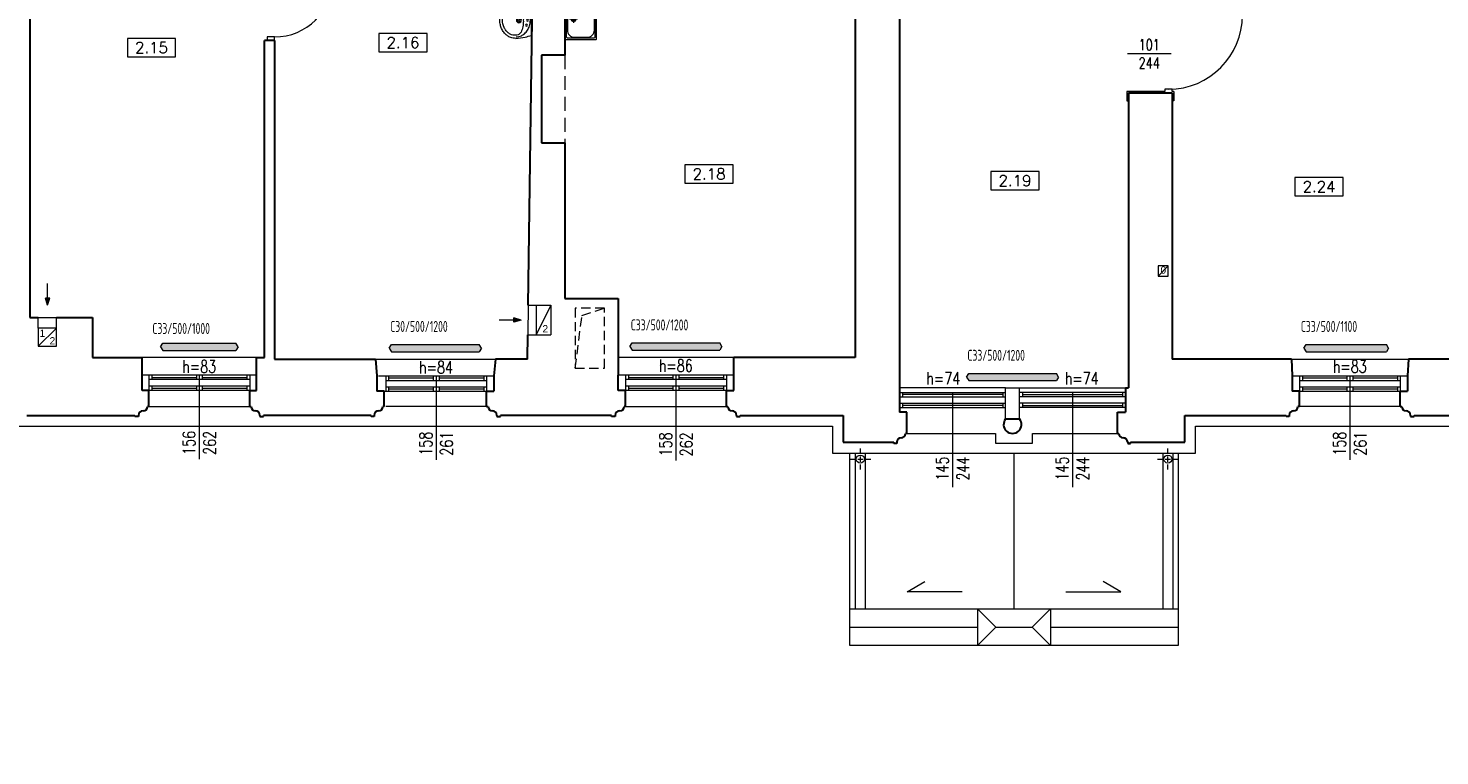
# Model space of a CAD drawing. Header units: millimetres. Extents: x 12584 to 77584, y 9983 to 29820.
# Tile 117 of 176: x 47546 to 49477, y 25121 to 26117. Entities that reach past the tile are written whole.
import ezdxf

# ---------------------------------------------------------------- set-up
doc = ezdxf.new("R2010")
doc.units = ezdxf.units.MM
doc.linetypes.add('ACAD_ISO10W100', pattern=[18, 12, -3, 0, -3])
doc.linetypes.add('HIDDEN', pattern=[9.525, 6.35, -3.175])
for name, color, linetype, lineweight in [('m_armatura', 5, 'Continuous', 5), ('m_cienka', 7, 'Continuous', 5), ('m_grzejniki', 5, 'Continuous', 5), ('m_stolarka', 7, 'Continuous', 9), ('m_tekst', 7, 'Continuous', 13), ('m_wentylacja', 1, 'Continuous', 5), ('m_widok', 7, 'Continuous', 9), ('m_ściany', 7, 'Continuous', 30)]:
    doc.layers.add(name, color=color, linetype=linetype, lineweight=lineweight)
doc.styles.add('DIM', font='dim', dxfattribs={"width": 0.75})
doc.styles.add('ROMANS', font='Romans.shx', dxfattribs={"height": 0.2})
doc.styles.get("Standard").update_dxf_attribs({"font": 'arial.ttf'})
doc.styles.add('styl1', font='simplex.shx', dxfattribs={"width": 0.75})

# ---------------------------------------------------------------- blocks, each defined once
blk = doc.blocks.new('strz')
at = {"layer": 'm_wentylacja', "ltscale": 2}
h = blk.add_hatch(color=0, dxfattribs=at)
h.paths.add_polyline_path([(0, 9.8), (-2.9, 9.8), (0, 0)])
h.paths.add_polyline_path([(2.9, 9.8), (0, 9.8), (0, 0)])
at = {"layer": 'm_wentylacja', "color": 0, "ltscale": 2}
for p, q in [((0, 0), (0, 29.8)), ((0, 0), (-2.9, 9.8)), ((-2.9, 9.8), (2.9, 9.8)), ((0, 0), (2.9, 9.8))]:
    blk.add_line(p, q, dxfattribs=at)
blk = doc.blocks.new('ZLEW_78x43.5')
at = {"layer": 'm_armatura', "color": 0}
for p, q in [((-5.5, -12), (-16.5, -12)), ((-11, -6.5), (-11, -17.5)), ((5.5, -12), (16.5, -12)), ((11, -6.5), (11, -17.5))]:
    blk.add_line(p, q, dxfattribs=at)
for points in [[(-39, -42.5), (-39, -1, -0.414214), (-38, 0), (38, 0, -0.414214), (39, -1), (39, -42.5, -0.414214), (38, -43.5), (-38, -43.5, -0.414214)], [(-37, -39.5), (-37, -4, -0.414214), (-35, -2), (35, -2, -0.414214), (37, -4), (37, -39.5, -0.414214), (35, -41.5), (-35, -41.5, -0.414214)], [(-1.6, -30.5), (-1.6, -13.5, 0.414214), (-11.6, -3.5), (-26.1, -3.5, 0.414214), (-36.1, -13.5), (-36.1, -30.5, 0.414214), (-26.1, -40.5), (-11.6, -40.5, 0.414214)], [(1.6, -30.5), (1.6, -13.5, -0.414214), (11.6, -3.5), (26.1, -3.5, -0.414214), (36.1, -13.5), (36.1, -30.5, -0.414214), (26.1, -40.5), (11.6, -40.5, -0.414214)]]:
    blk.add_lwpolyline(points, format="xyb", close=True, dxfattribs=at)
for centre, radius in [((-11, -12), 3.5), ((-11, -12), 2.5), ((11, -12), 3.5), ((11, -12), 2.5)]:
    blk.add_circle(centre, radius, dxfattribs=at)
blk = doc.blocks.new('erda')
at = {"layer": 'm_armatura', "color": 0, "linetype": 'Continuous', "lineweight": 9}
blk.add_line((0, 24), (0, -24), dxfattribs=at)
for points in [[(23.4, -26.1, -0.055723), (19.4, -25.7, -0.053355), (15.4, -24.3, -0.068242), (10.6, -21.3, -0.037231), (8, -18.7, -0.035892), (5.9, -15.9, -0.031111), (4.1, -12.8, -0.036961), (2.6, -9.1, -0.075561), (1.3, 0, -0.075561), (2.6, 9, -0.036961), (4.1, 12.8, -0.031111), (5.9, 15.9, -0.035892), (8, 18.7, -0.037231), (10.6, 21.3, -0.068242), (15.4, 24.3, -0.053355), (19.4, 25.6, -0.055723), (23.4, 26.1)], [(24.1, -28.5, 0.089509), (32, -27.1, 0.064128), (37.2, -24.4, 0.048386), (40.8, -21.3, 0.05549), (44.6, -16.4, 0.03039), (46.3, -13.2, 0.02334), (47.4, -10.5, 0.023932), (48.2, -7.6, 0.058495), (49.1, 0, 0.058495), (48.2, 7.6, 0.023932), (47.4, 10.4, 0.02334), (46.3, 13.2, 0.03039), (44.6, 16.3, 0.05549), (40.8, 21.3, 0.048386), (37.2, 24.3, 0.064128), (32, 27.1, 0.089509), (24.1, 28.5)]]:
    blk.add_lwpolyline(points, format="xyb", dxfattribs=at)
blk.add_lwpolyline([(12.3, 0, 0.015482), (12.3, -3.9, 0.012097), (12.7, -8, 0.034288), (13.5, -12.6, 0.041764), (14.9, -16.8, 0.079458), (17, -20.3, 0.107847), (20.4, -22.8, 0.099832), (24.1, -23.6, 0.010449), (26.5, -23.6, 0.078925), (30.8, -22.8, 0.074457), (35, -20.6, 0.072081), (39.2, -16.5, 0.053308), (42.2, -11.6, 0.106485), (44.8, 0, 0.106485), (42.2, 11.5, 0.053308), (39.2, 16.5, 0.072081), (35, 20.6, 0.074457), (30.8, 22.8, 0.078925), (26.5, 23.6, 0.010449), (24.1, 23.6, 0.099832), (20.4, 22.7, 0.107847), (17, 20.3, 0.079458), (14.9, 16.8, 0.041764), (13.5, 12.6, 0.034288), (12.7, 7.9, 0.012097), (12.3, 3.9, 0.015482)], format="xyb", close=True, dxfattribs=at)
for centre, radius in [((5.8, 0), 1.77), ((7.2, 7.9), 1.77), ((19.2, 0), 4), ((19.2, 0), 2.5), ((19.2, 0), 0.236), ((7.3, -7.9), 1.77)]:
    blk.add_circle(centre, radius, dxfattribs=at)
for points, knots in [([(24.1, 28.5), (19.1, 28), (11, 27.1), (3.1, 24.9), (0, 24)], [0, 0, 0, 0, 149.055648, 245.530262, 245.530262, 245.530262, 245.530262]), ([(24.1, -28.5), (19.2, -28), (11, -27.1), (3.1, -24.9), (0, -24)], [0, 0, 0, 0, 147.868586, 245.505724, 245.505724, 245.505724, 245.505724])]:
    blk.add_open_spline(points, degree=3, knots=knots, dxfattribs=at)

msp = doc.modelspace()

# ---------------------------------------------------------------- hatches: boundary and pattern name
at = {"layer": 'm_grzejniki'}
h = msp.add_hatch(color=256, dxfattribs=at)
h.dxf.hatch_style = 1
h.paths.add_polyline_path([(47833.5, 25681.1), (47830.5, 25686.1), (47730.5, 25686.1), (47727.5, 25681.1), (47730.5, 25676.1), (47830.5, 25676.1)])
h = msp.add_hatch(color=256, dxfattribs=at)
h.dxf.hatch_style = 1
h.paths.add_polyline_path([(48166.4, 25679.1), (48163.4, 25684.1), (48043.4, 25684.1), (48040.4, 25679.1), (48043.4, 25674.1), (48163.4, 25674.1)])
h = msp.add_hatch(color=256, dxfattribs=at)
h.dxf.hatch_style = 1
h.paths.add_polyline_path([(48495.5, 25681.2), (48492.5, 25686.2), (48372.5, 25686.2), (48369.5, 25681.2), (48372.5, 25676.2), (48492.5, 25676.2)])
h = msp.add_hatch(color=256, dxfattribs=at)
h.dxf.hatch_style = 1
h.paths.add_polyline_path([(49404.5, 25674.1), (49407.5, 25679.1), (49404.5, 25684.1), (49294.5, 25684.1), (49291.5, 25679.1), (49294.5, 25674.1)])
h = msp.add_hatch(color=256, dxfattribs=at)
h.dxf.hatch_style = 1
h.paths.add_polyline_path([(48956, 25639.6), (48953, 25644.6), (48833, 25644.6), (48830, 25639.6), (48833, 25634.6), (48953, 25634.6)])

# ---------------------------------------------------------------- linework, layer by layer
at = {"layer": 'm_cienka'}
for p, q in [((48026.1, 26109.8), (48026.1, 26084.8)), ((48092.1, 26109.8), (48026.1, 26109.8)), ((48092.1, 26084.8), (48092.1, 26109.8)), ((47682.1, 26103.1), (47682.1, 26078.1)), ((47748.1, 26103.1), (47682.1, 26103.1)), ((47748.1, 26078.1), (47748.1, 26103.1)), ((47682.1, 26078.1), (47748.1, 26078.1)), ((48026.1, 26084.8), (48092.1, 26084.8)), ((48444.9, 25930.1), (48444.9, 25905.1)), ((48510.9, 25930.1), (48444.9, 25930.1)), ((48510.9, 25905.1), (48510.9, 25930.1)), ((48863.3, 25920.9), (48863.3, 25895.9)), ((48929.3, 25920.9), (48863.3, 25920.9)), ((48929.3, 25895.9), (48929.3, 25920.9)), ((48444.9, 25905.1), (48510.9, 25905.1)), ((48863.3, 25895.9), (48929.3, 25895.9)), ((49279.4, 25912.6), (49279.4, 25887.6)), ((49345.4, 25912.6), (49279.4, 25912.6)), ((49345.4, 25887.6), (49345.4, 25912.6)), ((49279.4, 25887.6), (49345.4, 25887.6)), ((48677.5, 25535.2), (48677.5, 25322.2)), ((48691.5, 25535.2), (48691.5, 25322.2)), ((49098.5, 25535.2), (49098.5, 25322.2)), ((49112.5, 25535.2), (49112.5, 25322.2)), ((48748.8, 25345.7), (48772.9, 25359.7)), ((49041.1, 25345.7), (49017, 25359.7)), ((48824.2, 25345.7), (48748.8, 25345.7)), ((48965.7, 25345.7), (49041.1, 25345.7)), ((48670.5, 25322.2), (49119.5, 25322.2)), ((48845, 25322.2), (48845, 25272.2)), ((48845, 25322.2), (48870, 25297.2)), ((48944.9, 25322.2), (48919.9, 25297.2)), ((48944.9, 25322.2), (48944.9, 25272.2)), ((48670.5, 25297.2), (48845, 25297.2)), ((48870, 25297.2), (48845, 25272.2)), ((48870, 25297.2), (48919.9, 25297.2)), ((48919.9, 25297.2), (48944.9, 25272.2)), ((48944.9, 25297.2), (49119.5, 25297.2))]:
    msp.add_line(p, q, dxfattribs=at)
at = {"layer": 'm_cienka', "linetype": 'HIDDEN', "ltscale": 3}
msp.add_line((48280.5, 26080.1), (48280.5, 25960.1), dxfattribs=at)
at = {"layer": 'm_cienka', "ltscale": 2}
for p, q in [((49109.8, 26081.9), (49050.3, 26081.9)), ((47858.5, 25666.1), (47702.5, 25666.1)), ((48021.5, 25664.1), (48185.4, 25664)), ((48511.5, 25666.1), (48353.5, 25666.1)), ((49274.5, 25664.1), (49434.5, 25664.1)), ((47711.5, 25599.1), (47849.5, 25599.1)), ((48173.5, 25599.1), (48035.5, 25599.1)), ((48363.5, 25599.1), (48501.5, 25599.1)), ((49423.5, 25599.1), (49285.5, 25599.1)), ((48748.5, 25562.2), (48869.7, 25562.2)), ((48869.7, 25562.2), (48869.7, 25549.2)), ((48869.7, 25549.2), (48920.2, 25549.2)), ((48920.2, 25562.2), (49036.5, 25562.2)), ((48920.2, 25549.2), (48920.2, 25562.2)), ((48895, 25322.2), (48895, 25535.2))]:
    msp.add_line(p, q, dxfattribs=at)
at = {"layer": 'm_cienka', "linetype": 'HIDDEN', "ltscale": 2}
for p, q in [((48294.8, 25651.9), (48304, 25723.8)), ((48304, 25723.8), (48334.8, 25733.9))]:
    msp.add_line(p, q, dxfattribs=at)
at = {"layer": 'm_cienka', "ltscale": 3}
for p, q in [((47780.5, 25642.1), (47780.5, 25527.1)), ((48104.5, 25641), (48104.5, 25526)), ((48432.5, 25640.1), (48432.5, 25525.1)), ((49354.5, 25641), (49354.5, 25526)), ((48811, 25618.6), (48811, 25488.6)), ((48975, 25618.6), (48975, 25488.6))]:
    msp.add_line(p, q, dxfattribs=at)
at = {"layer": 'm_cienka', "color": 250, "linetype": 'ACAD_ISO10W100', "ltscale": 0.6}
for p, q in [((48684.8, 25512.8), (48684.8, 25541.6)), ((49105.5, 25512.8), (49105.5, 25541.6)), ((48670.4, 25527.2), (48699.2, 25527.2)), ((49091.1, 25527.2), (49119.9, 25527.2))]:
    msp.add_line(p, q, dxfattribs=at)
at = {"layer": 'm_cienka', "ltscale": 2}
for points in [[(46849.3, 28028.1), (45825.5, 28028.1), (45825.5, 26831.1), (45714.5, 26831.1), (45714.5, 26320.1), (45825.5, 26320.1), (45825.4, 25121.2), (45840.5, 25121.2), (46960.5, 25121.1), (46960.5, 25572.1), (48646.5, 25572.1), (48646.5, 25535.2), (49143.5, 25535.2), (49143.5, 25572.1), (50837.5, 25572.1)], [(49119.5, 25535.2), (49119.5, 25272.2), (48670.5, 25272.2), (48670.5, 25535.2)]]:
    msp.add_lwpolyline(points, dxfattribs=at)
at = {"layer": 'm_cienka', "linetype": 'HIDDEN', "ltscale": 2}
msp.add_lwpolyline([(48294.8, 25651.9), (48334.8, 25651.9), (48334.8, 25733.9), (48294.8, 25733.9)], close=True, dxfattribs=at)
at = {"layer": 'm_cienka', "ltscale": 2}
for centre in [(48684.8, 25527.2), (49105.5, 25527.2)]:
    msp.add_circle(centre, 5.5, dxfattribs=at)
at = {"layer": 'm_grzejniki'}
for p, q in [((47727.5, 25681.1), (47730.5, 25686.1)), ((47730.5, 25686.1), (47830.5, 25686.1)), ((47833.5, 25681.1), (47830.5, 25686.1)), ((48040.4, 25679.1), (48043.4, 25684.1)), ((48043.4, 25684.1), (48163.4, 25684.1)), ((48166.4, 25679.1), (48163.4, 25684.1)), ((48369.5, 25681.2), (48372.5, 25686.2)), ((48372.5, 25686.2), (48492.5, 25686.2)), ((48495.5, 25681.2), (48492.5, 25686.2)), ((49291.5, 25679.1), (49294.5, 25684.1)), ((49294.5, 25684.1), (49404.5, 25684.1)), ((49407.5, 25679.1), (49404.5, 25684.1)), ((47727.5, 25681.1), (47730.5, 25676.1)), ((47730.5, 25676.1), (47830.5, 25676.1)), ((47833.5, 25681.1), (47830.5, 25676.1)), ((48040.4, 25679.1), (48043.4, 25674.1)), ((48043.4, 25674.1), (48163.4, 25674.1)), ((48166.4, 25679.1), (48163.4, 25674.1)), ((48369.5, 25681.2), (48372.5, 25676.2)), ((48372.5, 25676.2), (48492.5, 25676.2)), ((48495.5, 25681.2), (48492.5, 25676.2)), ((49291.5, 25679.1), (49294.5, 25674.1)), ((49294.5, 25674.1), (49404.5, 25674.1)), ((49407.5, 25679.1), (49404.5, 25674.1)), ((48830, 25639.6), (48833, 25644.6)), ((48833, 25644.6), (48953, 25644.6)), ((48956, 25639.6), (48953, 25644.6)), ((48830, 25639.6), (48833, 25634.6)), ((48833, 25634.6), (48953, 25634.6)), ((48956, 25639.6), (48953, 25634.6))]:
    msp.add_line(p, q, dxfattribs=at)
at = {"layer": 'm_stolarka', "ltscale": 2}
for p, q in [((47883.5, 26105.1), (47873.5, 26105.1)), ((47873.5, 26105.1), (47873.5, 26100.1)), ((47873.5, 26100.1), (47883.5, 26100.1)), ((47883.5, 26100.1), (47883.5, 26105.1)), ((49101.5, 26030.6), (49049.5, 26030.6)), ((49049.5, 26030.6), (49049.5, 26017.6)), ((49111.5, 26033.6), (49101.5, 26033.6)), ((49101.5, 26033.6), (49101.5, 26030.6)), ((49111.5, 26030.6), (49111.5, 26033.6)), ((49111.5, 26033.6), (49111.5, 26033.6)), ((49113.5, 26030.6), (49111.5, 26030.6)), ((49113.5, 26030.6), (49113.5, 26017.6)), ((49049.5, 26017.6), (49051.5, 26017.6)), ((49113.5, 26017.6), (49111.5, 26017.6)), ((47858.5, 25642.1), (47702.5, 25642.1)), ((47711.5, 25642.1), (47711.5, 25621.2)), ((47849.5, 25636.1), (47711.5, 25636.1)), ((47849.5, 25627.1), (47711.5, 25627.1)), ((47715.5, 25642.1), (47715.5, 25636.1)), ((47715.5, 25639.1), (47776.5, 25639.1)), ((47715.5, 25627.1), (47715.5, 25621.2)), ((47776.5, 25642.1), (47776.5, 25636.1)), ((47776.5, 25627.1), (47776.5, 25621.2)), ((47780.5, 25642.1), (47780.5, 25636.1)), ((47780.5, 25627.1), (47780.5, 25621.2)), ((47784.5, 25642.1), (47784.5, 25636.1)), ((47784.5, 25639.1), (47845.5, 25639.1)), ((47784.5, 25627.1), (47784.5, 25621.2)), ((47845.5, 25642.1), (47845.5, 25636.1)), ((47845.5, 25627.1), (47845.5, 25621.1)), ((47849.5, 25642.1), (47849.5, 25621.1)), ((48025.5, 25641), (48183.5, 25641)), ((48035.5, 25641), (48035.5, 25620.1)), ((48035.5, 25635), (48173.5, 25635)), ((48035.5, 25626), (48173.5, 25626)), ((48039.5, 25641), (48039.5, 25635)), ((48100.5, 25638), (48039.5, 25638)), ((48039.5, 25626), (48039.5, 25620.1)), ((48100.5, 25641), (48100.5, 25635)), ((48100.5, 25626), (48100.5, 25620.1)), ((48104.5, 25641), (48104.5, 25635)), ((48104.5, 25626), (48104.5, 25620.1)), ((48108.5, 25641), (48108.5, 25635)), ((48169.5, 25638), (48108.5, 25638)), ((48108.5, 25626), (48108.5, 25620.1)), ((48169.5, 25641), (48169.5, 25635)), ((48169.5, 25626), (48169.5, 25620.1)), ((48173.5, 25641), (48173.5, 25620.1)), ((48511.5, 25642.1), (48353.5, 25642.1)), ((48363.5, 25642.1), (48363.5, 25621.2)), ((48501.5, 25636.1), (48363.5, 25636.1)), ((48501.5, 25627.1), (48363.5, 25627.1)), ((48367.5, 25642.1), (48367.5, 25636.1)), ((48367.5, 25639.1), (48428.5, 25639.1)), ((48367.5, 25627.1), (48367.5, 25621.2)), ((48428.5, 25642.1), (48428.5, 25636.1)), ((48428.5, 25627.1), (48428.5, 25621.2)), ((48432.5, 25642.1), (48432.5, 25636.1)), ((48432.5, 25627.1), (48432.5, 25621.2)), ((48436.5, 25642.1), (48436.5, 25636.1)), ((48436.5, 25639.1), (48497.5, 25639.1)), ((48436.5, 25627.1), (48436.5, 25621.2)), ((48497.5, 25642.1), (48497.5, 25636.1)), ((48497.5, 25627.1), (48497.5, 25621.1)), ((48501.5, 25642.1), (48501.5, 25621.1)), ((49275.5, 25641), (49433.5, 25641)), ((49285.5, 25641), (49285.5, 25620.1)), ((49285.5, 25635), (49423.5, 25635)), ((49285.5, 25626), (49423.5, 25626)), ((49289.5, 25641), (49289.5, 25635)), ((49350.5, 25638), (49289.5, 25638)), ((49289.5, 25626), (49289.5, 25620.1)), ((49350.5, 25641), (49350.5, 25635)), ((49350.5, 25626), (49350.5, 25620.1)), ((49354.5, 25641), (49354.5, 25635)), ((49354.5, 25626), (49354.5, 25620.1)), ((49358.5, 25641), (49358.5, 25635)), ((49419.5, 25638), (49358.5, 25638)), ((49358.5, 25626), (49358.5, 25620.1)), ((49419.5, 25641), (49419.5, 25635)), ((49419.5, 25626), (49419.5, 25620.1)), ((49423.5, 25641), (49423.5, 25620.1)), ((47858.5, 25621.2), (47702.5, 25621.2)), ((47715.5, 25624.1), (47776.5, 25624.1)), ((47784.5, 25624.1), (47845.5, 25624.1)), ((48025.5, 25620.1), (48183.5, 25620.1)), ((48100.5, 25623), (48039.5, 25623)), ((48169.5, 25623), (48108.5, 25623)), ((48511.5, 25621.2), (48353.5, 25621.2)), ((48367.5, 25624.1), (48428.5, 25624.1)), ((48436.5, 25624.1), (48497.5, 25624.1)), ((48738.5, 25612.6), (48883.5, 25612.6)), ((48742.5, 25618.6), (48742.5, 25612.6)), ((48879.5, 25615.6), (48742.5, 25615.6)), ((48879.5, 25618.6), (48879.5, 25612.6)), ((49047.5, 25612.6), (48902.5, 25612.6)), ((48906.5, 25618.6), (48906.5, 25612.6)), ((48906.5, 25615.6), (49043.5, 25615.6)), ((49043.5, 25618.6), (49043.5, 25612.6)), ((49275.5, 25620.1), (49433.5, 25620.1)), ((49350.5, 25623), (49289.5, 25623)), ((49419.5, 25623), (49358.5, 25623)), ((48738.5, 25603.9), (48883.5, 25603.9)), ((48742.5, 25603.6), (48742.5, 25597.6)), ((48879.5, 25600.6), (48742.5, 25600.6)), ((48879.5, 25603.9), (48879.5, 25597.7)), ((49047.5, 25603.9), (48902.5, 25603.9)), ((48906.5, 25603.9), (48906.5, 25597.7)), ((48906.5, 25600.6), (49043.5, 25600.6)), ((49043.5, 25603.6), (49043.5, 25597.6))]:
    msp.add_line(p, q, dxfattribs=at)
at = {"layer": 'm_stolarka', "ltscale": 3}
for p, q in [((48883.5, 25582.2), (48883.5, 25624.6)), ((48883.5, 25624.6), (48902.5, 25624.6)), ((48902.5, 25582.2), (48902.5, 25624.6)), ((48738.5, 25618.6), (48883.5, 25618.6)), ((49047.5, 25618.6), (48902.5, 25618.6)), ((48738.5, 25597.7), (48883.5, 25597.7)), ((49047.5, 25597.7), (48902.5, 25597.7))]:
    msp.add_line(p, q, dxfattribs=at)
at = {"layer": 'm_stolarka', "ltscale": 2}
msp.add_arc((47883.5, 26184.1), 79, 270, 0, dxfattribs=at)
at = {"layer": 'm_stolarka', "ltscale": 3}
msp.add_arc((49106.5, 26134.6), 101, 270, 0, dxfattribs=at)
at = {"layer": 'm_wentylacja', "ltscale": 2}
for p, q in [((49092, 25777.7), (49106, 25791.7)), ((47560, 25706.6), (47560, 25721.1)), ((47560, 25721.1), (47585, 25721.1)), ((47585, 25706.6), (47585, 25721.1)), ((48230.5, 25738.1), (48261.5, 25738.1)), ((48241.5, 25738.1), (48241.5, 25697.1)), ((48261.5, 25738.1), (48241.5, 25697.1)), ((48261.5, 25738.1), (48261.5, 25697.1)), ((47585, 25706.6), (47560, 25681.6)), ((48229.9, 25697.1), (48261.5, 25697.1))]:
    msp.add_line(p, q, dxfattribs=at)
at = {"layer": 'm_wentylacja', "ltscale": 3}
msp.add_line((48230.5, 25738.1), (48229.9, 25697.1), dxfattribs=at)
at = {"layer": 'm_wentylacja', "ltscale": 2}
for points in [[(49092, 25777.7), (49106, 25777.7), (49106, 25791.7), (49092, 25791.7)], [(47560, 25706.6), (47560, 25681.6), (47585, 25681.6), (47585, 25706.6)]]:
    msp.add_lwpolyline(points, close=True, dxfattribs=at)
at = {"layer": 'm_widok', "ltscale": 3}
for p, q in [((48883.5, 25624.6), (48738.5, 25624.6)), ((48902.5, 25624.6), (49047.5, 25624.6))]:
    msp.add_line(p, q, dxfattribs=at)
at = {"layer": 'm_ściany', "ltscale": 2}
for p, q in [((48280.5, 26360.1), (48280.5, 26080.1)), ((48677.5, 26360.1), (48677.5, 25666.1)), ((48738.5, 26361.1), (48738.5, 25624.6)), ((47883.5, 26100.1), (47869.5, 26100.1)), ((47869.5, 25666.1), (47869.5, 26100.1)), ((47883.5, 26100.1), (47883.5, 25664.1)), ((48280.5, 26080.1), (48248.5, 26080.1)), ((48248.5, 26080.1), (48248.5, 25960.1)), ((49051.5, 26028.6), (49111.5, 26028.6)), ((49051.5, 26028.6), (49051.5, 25624.6)), ((49111.5, 26028.6), (49111.5, 25664.1)), ((48248.5, 25960.1), (48280.5, 25960.1)), ((48280.5, 25960.1), (48280.5, 25747.1)), ((48280.5, 25747.1), (48353.5, 25747.1)), ((47883.5, 25664.1), (48021.5, 25664.1)), ((48021.5, 25664.1), (48023.5, 25641)), ((48185.5, 25664.1), (48183.5, 25641)), ((48677.5, 25666.1), (48511.5, 25666.1)), ((49274.5, 25664.1), (49111.5, 25664.1)), ((49274.5, 25664.1), (49275.5, 25641)), ((49434.5, 25664.1), (49433.5, 25641)), ((49504.5, 25664.1), (49434.5, 25664.1)), ((47702.5, 25621.2), (47702.5, 25642.1)), ((47858.5, 25621.2), (47858.5, 25642.1)), ((48023.5, 25641), (48023.5, 25620.1)), ((48183.5, 25641), (48183.5, 25620.1)), ((48353.5, 25621.2), (48353.5, 25642.1)), ((48511.5, 25621.2), (48511.5, 25642.1)), ((48738.5, 25624.6), (48738.5, 25591.6)), ((49047.5, 25624.6), (49047.5, 25591.6)), ((49275.5, 25641), (49275.5, 25620.1)), ((49433.5, 25641), (49433.5, 25620.1)), ((47711.5, 25621.2), (47702.5, 25621.2)), ((47711.5, 25599.1), (47711.5, 25621.2)), ((47849.5, 25621.2), (47858.5, 25621.2)), ((47849.5, 25599.1), (47849.5, 25621.1)), ((48033.5, 25620.1), (48023.5, 25620.1)), ((48033.5, 25599.1), (48033.5, 25620.1)), ((48173.5, 25599.1), (48173.5, 25620.1)), ((48173.5, 25620.1), (48183.5, 25620.1)), ((48363.5, 25621.2), (48353.5, 25621.2)), ((48363.5, 25599.1), (48363.5, 25621.2)), ((48501.5, 25621.2), (48511.5, 25621.2)), ((48501.5, 25599.1), (48501.5, 25621.1)), ((49285.5, 25620.1), (49275.5, 25620.1)), ((49285.5, 25599.1), (49285.5, 25620.1)), ((49423.5, 25599.1), (49423.5, 25620.1)), ((49423.5, 25620.1), (49433.5, 25620.1)), ((47544.5, 25587.1), (47692.5, 25587.1)), ((47692.5, 25585.6), (47692.5, 25587.1)), ((47697.5, 25587.1), (47697.5, 25585.6)), ((47703.5, 25593.1), (47703.5, 25593.1)), ((47711.5, 25599.1), (47709.5, 25599.1)), ((47709.5, 25599.1), (47709.5, 25599.1)), ((47849.5, 25599.1), (47851.5, 25599.1)), ((47851.5, 25599.1), (47851.5, 25599.1)), ((47857.5, 25593.1), (47857.5, 25593.1)), ((47863.5, 25587.1), (47863.5, 25585.6)), ((48015.5, 25587.1), (47868.5, 25587.1)), ((47868.5, 25585.6), (47868.5, 25587.1)), ((48015.5, 25585.6), (48015.5, 25587.1)), ((48019.5, 25587.1), (48019.5, 25585.6)), ((48026.5, 25593.1), (48026.5, 25593.1)), ((48033.5, 25599.1), (48031.5, 25599.1)), ((48031.5, 25599.1), (48031.5, 25599.1)), ((48173.5, 25599.1), (48175.5, 25599.1)), ((48175.5, 25599.1), (48175.5, 25599.1)), ((48181.5, 25593.1), (48181.5, 25593.1)), ((48187.5, 25587.1), (48187.5, 25585.6)), ((48192.5, 25585.6), (48192.5, 25587.1)), ((48344.5, 25587.1), (48192.5, 25587.1)), ((48344.5, 25585.6), (48344.5, 25587.1)), ((48349.5, 25587.1), (48349.5, 25585.6)), ((48355.5, 25593.1), (48355.5, 25593.1)), ((48363.5, 25599.1), (48361.5, 25599.1)), ((48361.5, 25599.1), (48361.5, 25599.1)), ((48501.5, 25599.1), (48503.5, 25599.1)), ((48503.5, 25599.1), (48503.5, 25599.1)), ((48509.5, 25593.1), (48509.5, 25593.1)), ((48515.5, 25587.1), (48515.5, 25585.6)), ((48520.5, 25587.1), (48661.5, 25587.1)), ((48520.5, 25585.6), (48520.5, 25587.1)), ((48661.5, 25587.1), (48661.5, 25550.2)), ((48748.5, 25591.6), (48738.5, 25591.6)), ((48748.5, 25562.2), (48748.5, 25591.6)), ((49036.5, 25562.2), (49036.5, 25591.6)), ((49036.5, 25591.6), (49047.5, 25591.6)), ((49128.5, 25550.2), (49128.5, 25587.1)), ((49128.5, 25587.1), (49267.5, 25587.1)), ((49267.5, 25585.6), (49267.5, 25587.1)), ((49271.5, 25587.1), (49271.5, 25585.6)), ((49278.5, 25593.1), (49278.5, 25593.1)), ((49285.5, 25599.1), (49283.5, 25599.1)), ((49283.5, 25599.1), (49283.5, 25599.1)), ((49423.5, 25599.1), (49425.5, 25599.1)), ((49425.5, 25599.1), (49425.5, 25599.1)), ((49431.5, 25593.1), (49431.5, 25593.1)), ((49437.5, 25587.1), (49437.5, 25585.6)), ((49442.5, 25585.6), (49442.5, 25587.1)), ((49442.5, 25587.1), (49594.5, 25587.1)), ((47697.5, 25585.6), (47692.5, 25585.6)), ((47863.5, 25585.6), (47868.5, 25585.6)), ((48019.5, 25585.6), (48015.5, 25585.6)), ((48187.5, 25585.6), (48192.5, 25585.6)), ((48349.5, 25585.6), (48344.5, 25585.6)), ((48515.5, 25585.6), (48520.5, 25585.6)), ((48883.5, 25582.2), (48902.5, 25582.2)), ((49271.5, 25585.6), (49267.5, 25585.6)), ((49437.5, 25585.6), (49442.5, 25585.6)), ((48661.5, 25550.2), (48730.5, 25550.2)), ((48730.5, 25548.7), (48730.5, 25550.2)), ((48734.5, 25548.7), (48730.5, 25548.7)), ((48734.5, 25550.2), (48734.5, 25548.7)), ((48741.5, 25556.2), (48741.5, 25556.2)), ((48748.5, 25562.2), (48746.5, 25562.2)), ((48746.5, 25562.2), (48746.5, 25562.2)), ((49036.5, 25562.2), (49038.5, 25562.2)), ((49038.5, 25562.2), (49038.5, 25562.2)), ((49043.5, 25556.2), (49043.5, 25556.2)), ((49050.5, 25550.2), (49050.5, 25548.7)), ((49050.5, 25548.7), (49054.5, 25548.7)), ((49054.5, 25548.7), (49054.5, 25550.2)), ((49054.5, 25550.2), (49128.5, 25550.2))]:
    msp.add_line(p, q, dxfattribs=at)
at = {"layer": 'm_ściany', "ltscale": 3}
for p, q in [((48230.5, 25738.1), (48238.5, 26318.1)), ((47548.5, 26189.1), (47548.5, 25721.1)), ((48353.5, 25747.1), (48353.5, 25642.1)), ((47548.5, 25721.1), (47560, 25721.1)), ((47585, 25721.1), (47634.5, 25721.1)), ((47634.5, 25721.1), (47634.5, 25666.1)), ((48229.5, 25664.1), (48229.9, 25697.1)), ((47634.5, 25666.1), (47702.5, 25666.1)), ((47702.5, 25642.1), (47702.5, 25666.1)), ((47858.5, 25666.1), (47869.5, 25666.1)), ((47858.5, 25642.1), (47858.5, 25666.1)), ((48229.5, 25664.1), (48185.5, 25664.1)), ((48511.5, 25642.1), (48511.5, 25666.1)), ((49047.5, 25624.6), (49051.5, 25624.6))]:
    msp.add_line(p, q, dxfattribs=at)
at = {"layer": 'm_ściany', "ltscale": 2}
for centre, radius, start, end in [((47703.5, 25587.1), 6, 90, 180), ((47703.5, 25599.1), 6, 270, 0), ((47857.5, 25599.1), 6, 180, 270), ((47857.5, 25587.1), 6, 0, 90), ((48025.5, 25587.1), 6, 90, 180), ((48025.5, 25599.1), 6, 270, 0), ((48181.5, 25599.1), 6, 180, 270), ((48181.5, 25587.1), 6, 0, 90), ((48355.5, 25587.1), 6, 90, 180), ((48355.5, 25599.1), 6, 270, 0), ((48509.5, 25599.1), 6, 180, 270), ((48509.5, 25587.1), 6, 0, 90), ((49277.5, 25587.1), 6, 90, 180), ((49277.5, 25599.1), 6, 270, 0), ((49431.5, 25599.1), 6, 180, 270), ((49431.5, 25587.1), 6, 0, 90), ((48893, 25574.5), 12.2, 141.0258, 38.9742), ((48740.5, 25550.2), 6, 90, 180), ((48740.5, 25562.2), 6, 270, 0), ((49044.5, 25562.2), 6, 180, 270), ((49044.5, 25550.2), 6, 0, 90)]:
    msp.add_arc(centre, radius, start, end, dxfattribs=at)

# ---------------------------------------------------------------- block references
at = {"layer": 'm_armatura', "ltscale": 2, "xscale": -1, "rotation": 90}
msp.add_blockref('ZLEW_78x43.5', (48280.5, 26140.7), dxfattribs=at)
at = {"layer": 'm_armatura', "xscale": -0.875, "yscale": 0.8750000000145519, "zscale": 0.875}
msp.add_blockref('erda', (48234.5, 26128.1), dxfattribs=at)
at = {"layer": 'm_wentylacja', "xscale": -1}
msp.add_blockref('strz', (47572.9, 25737.9), dxfattribs=at)
at = {"layer": 'm_wentylacja', "rotation": 90}
msp.add_blockref('strz', (48220.7, 25717.6), dxfattribs=at)

# ---------------------------------------------------------------- texts
at = {"layer": 'm_tekst', "char_height": 15}
for s, width, gutter_width, insert, attachment_point, style in [('2.15', 50, 1, (47715.1, 26090.6), 5, 'ROMANS'), ('2.16', 50, 1, (48059.1, 26097.3), 5, 'ROMANS'), ('2.18', 50, 1, (48477.9, 25917.6), 5, 'ROMANS'), ('2.19', 50, 1, (48896.3, 25908.4), 5, 'ROMANS'), ('2.24', 50, 1, (49312.4, 25900.1), 5, 'ROMANS'), ('C33/500/1000', 324.979, 75, (47716.3, 25713.5), 1, 'DIM'), ('C30/500/1200', 324.979, 75, (48041.7, 25716.3), 1, 'DIM'), ('C33/500/1200', 324.979, 75, (48370.7, 25718.4), 1, 'DIM'), ('C33/500/1100', 324.979, 75, (49287.4, 25716.3), 1, 'DIM'), ('C33/500/1200', 324.979, 75, (48831.2, 25676.8), 1, 'DIM')]:
    msp.add_mtext_dynamic_manual_height_columns(s, width=width, gutter_width=gutter_width, heights=[0], dxfattribs=dict(at, insert=insert, attachment_point=attachment_point, style=style))
at = {"layer": 'm_tekst', "ltscale": 3, "attachment_point": 5, "style": 'styl1'}
for s, width, insert, char_height in [('101\\P244', 53.057, (49080, 26081.9), 15), ('h=83', 67.252, (47780.3, 25654), 17), ('h=86', 67.252, (48432.3, 25655.1), 17), ('h=83', 67.252, (49354.3, 25654), 17), ('h=84', 67.252, (48104.3, 25652.9), 17), ('h=74', 67.252, (48798.2, 25637.7), 17), ('h=74', 67.252, (48987.7, 25637.7), 17)]:
    msp.add_mtext_dynamic_manual_height_columns(s, width=width, gutter_width=350, heights=[0], dxfattribs=dict(at, insert=insert, char_height=char_height))
at = {"layer": 'm_tekst', "ltscale": 3, "char_height": 17, "attachment_point": 5, "rotation": 90, "style": 'styl1'}
for s, insert in [('156\\P262', (47780.5, 25549.4)), ('158\\P261', (48104.5, 25548.3)), ('158\\P261', (49354.5, 25548.3)), ('158\\P262', (48432.5, 25547.4)), ('145\\P244', (48811, 25514.3)), ('145\\P244', (48975, 25514.3))]:
    msp.add_mtext_dynamic_manual_height_columns(s, width=67.252, gutter_width=350, heights=[0], dxfattribs=dict(at, insert=insert))
at = {"layer": 'm_wentylacja', "color": 1, "ltscale": 2, "char_height": 10, "width": 70.617}
for s, insert, attachment_point in [('0', (49095.4, 25791), 1), ('1', (47561.9, 25704.5), 1), ('2', (48257.7, 25710.6), 3), ('2', (47575.6, 25694.1), 1)]:
    msp.add_mtext(s, dxfattribs=dict(at, insert=insert, attachment_point=attachment_point))

doc.saveas('drawing.dxf')
